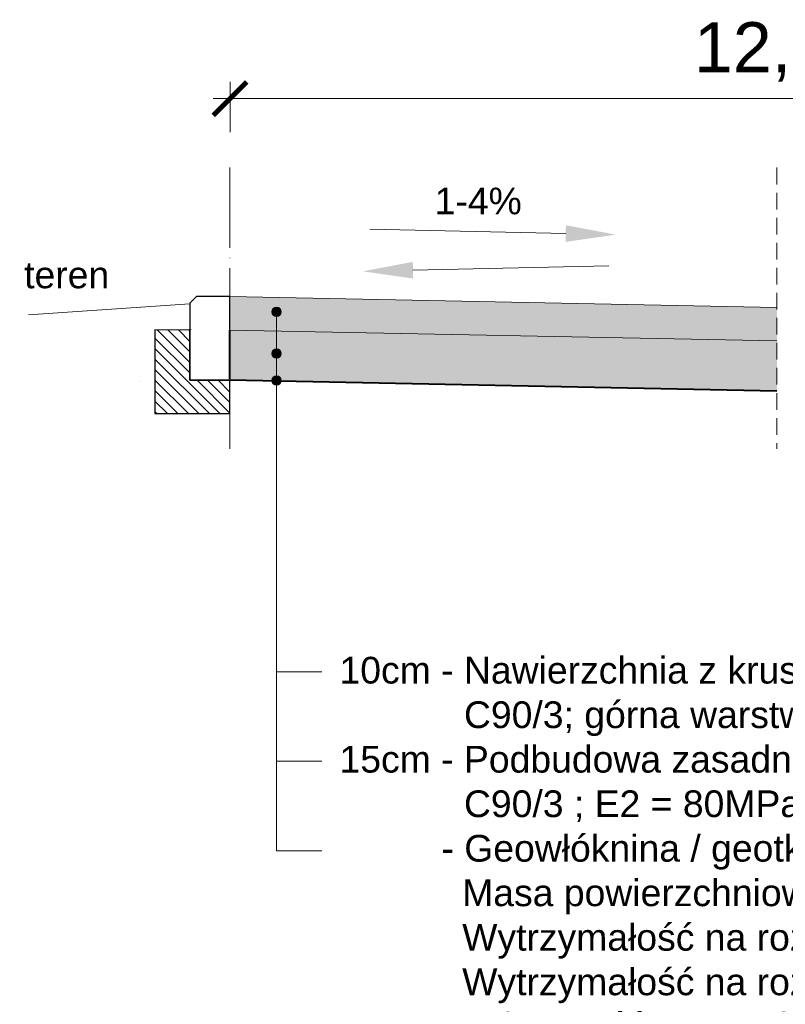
# Model space of a CAD drawing. Header units: millimetres. Extents: x -32728 to 13651, y -21222 to 1549.
# Tile 12 of 19: x 12117 to 12346, y 366 to 661. Entities that reach past the tile are written whole.
import ezdxf

# ---------------------------------------------------------------- set-up
doc = ezdxf.new("R2010")
doc.units = ezdxf.units.MM
doc.linetypes.add('ACAD_ISO04W100', pattern=[30, 24, -3, 0, -3])
doc.linetypes.add('DASHED', pattern=[0.75, 0.5, -0.25])
for name, color, linetype, lineweight in [('7 przekroj kraweznik opornik betonowy', 5, 'Continuous', 30), ('7 przekroj lawa betonowa', 250, 'Continuous', 30), ('7 przekroj niweleta', 250, 'Continuous', 9), ('7 przekroj osie', 22, 'ACAD_ISO04W100', 15), ('7 przekroj przerywana1', 250, 'DASHED', 9), ('7 przekroj wymiary', 250, 'Continuous', 9)]:
    doc.layers.add(name, color=color, linetype=linetype, lineweight=lineweight)
doc.styles.add('Arial10', font='arial.ttf', dxfattribs={"height": 10})
doc.styles.add('Arial15', font='arial.ttf', dxfattribs={"height": 15})
doc.styles.add('ARIAL2.5', font='arial.ttf', dxfattribs={"height": 2.5})
doc.dimstyles.new('normalne', dxfattribs={"dimtxt": 15, "dimasz": 10, "dimexe": 5, "dimexo": 0.0625, "dimgap": 5, "dimtad": 1, "dimlfac": 0.01, "dimzin": 0, "dimdsep": 46, "dimtxsty": 'Arial15', "dimblk": 'ARCHTICK', "dimcen": 15, "dimdle": 5, "dimadec": 0, "dimazin": 0, "dimtfac": 1, "dimtofl": 0, "dimtmove": 0, "dimatfit": 3, "dimfxl": 10, "dimfxlon": 1, "dimtolj": 1, "dimtzin": 0, "dimlwd": -1, "dimlwe": 0, "dimarcsym": 0})

# ---------------------------------------------------------------- blocks, each defined once
blk = doc.blocks.new('_ArchTick')
at = {"color": 0, "linetype": 'ByBlock', "const_width": 0.15}
blk.add_lwpolyline([(-0.5, -0.5), (0.5, 0.5)], dxfattribs=at)
blk = doc.blocks.new('*D280')
at = {"layer": '7 przekroj wymiary', "color": 0, "lineweight": 0}
for p, q in [((12180.06, 627.15), (12180.06, 642.15)), ((12512.57, 627.15), (12512.57, 642.15))]:
    blk.add_line(p, q, dxfattribs=at)
at = {"layer": '7 przekroj wymiary', "color": 0}
blk.add_line((12175.06, 637.15), (12517.57, 637.15), dxfattribs=at)
at = {"layer": 'Defpoints', "color": 0}
for p in [(12512.57, 637.15), (12512.57, 560.85), (12180.06, 535.57)]:
    blk.add_point(p, dxfattribs=at)
at = {"layer": '7 przekroj wymiary', "color": 0, "xscale": 10, "yscale": 10, "zscale": 10, "rotation": 180}
blk.add_blockref('_ArchTick', (12180.06, 637.15), dxfattribs=at)
at = {"layer": '7 przekroj wymiary', "color": 0, "xscale": 10, "yscale": 10, "zscale": 10}
blk.add_blockref('_ArchTick', (12512.57, 637.15), dxfattribs=at)
at = {"layer": '7 przekroj wymiary', "color": 0, "insert": (12345.16, 651.16), "char_height": 15, "attachment_point": 5, "style": 'Arial15'}
blk.add_mtext('\\A1;12,20', dxfattribs=at)

msp = doc.modelspace()

# ---------------------------------------------------------------- hatches: boundary and pattern name
at = {"layer": '7 przekroj wymiary'}
h = msp.add_hatch(dxfattribs=at)
h.set_pattern_fill('GRAVEL', color=256, scale=0.2, angle=180, style=0)
h.set_pattern_definition([(228.0127875, (-5477880.7287, -5765331.61005), (-40.640000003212, -45.719999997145), [0.68344288, -67.660967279]), (184.969741, (-5477881.18588, -5765332.11805), (60.9599999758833, 5.080000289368), [1.17280944, -116.108097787]), (132.5104471, (-5477882.35428, -5765332.21965), (50.80000002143, -55.879999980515), [0.82696304, -81.8694455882]), (267.273689, (-5477884.33548, -5765333.48965), (5.080000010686, 101.599999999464), [1.06800904, -105.7328748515]), (292.83365418, (-5477884.38628, -5765334.55645), (-25.400000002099, 60.9599999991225), [1.0472674, -103.6796154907]), (357.273689, (-5477883.97988, -5765335.52165), (-101.599999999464, 5.080000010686), [1.06800904, -105.7328748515]), (37.69424047, (-5477882.91308, -5765335.57245), (-66.039999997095, -50.800000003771), [1.41238732, -139.8262306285]), (72.25532837, (-5477881.79548, -5765334.70885), (35.5600000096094, 111.7599999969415), [1.33343904, -132.0105132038]), (121.42956562, (-5477881.38908, -5765333.43885), (-40.640000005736, 66.0399999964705), [1.071626, -106.0910913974]), (175.2363583, (-5477881.9479, -5765332.52445), (55.879999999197, -5.080000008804), [1.22342656, -59.9478739]), (222.3974378, (-5477883.16708, -5765332.42285), (-60.9599999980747, -55.8800000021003), [1.58215584, -156.6335450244]), (138.81407483, (-5477879.3063, -5765333.54045), (-35.559999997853, 30.480000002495), [0.54000908, -53.4611316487]), (171.4692344, (-5477879.71268, -5765333.18485), (66.040000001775, -10.159999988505), [1.02736396, -101.709277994]), (225, (-5477880.7287, -5765333.0325), (-2e-12, -5.08), [0.71841868, -6.465786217]), (203.19859051, (-5477881.0843, -5765332.42285), (25.400000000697, 10.159999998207), [0.38688264, -38.3012447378]), (291.80140949, (-5477881.4399, -5765332.5753), (-5.08000000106, 15.23999999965), [0.54713124, -26.80950598]), (30.96375653, (-5477881.2367, -5765333.08325), (15.24000000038, 10.15999999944), [0.88863932, -28.7325963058]), (161.56505118, (-5477880.4747, -5765332.626), (10.16000000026, -5.07999999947), [0.64257428, -15.4217962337]), (16.389540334, (-5477884.38628, -5765332.57525), (50.800000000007, 15.239999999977), [0.900176, -89.117653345]), (70.34617594, (-5477883.52268, -5765332.32125), (-20.320000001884, -55.879999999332), [0.75519788, -74.7644313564]), (293.19859051, (-5477880.4747, -5765331.61005), (-10.159999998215, 25.400000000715), [0.7737602, -37.9143671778]), (343.61045967, (-5477880.16988, -5765332.32125), (-50.800000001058, 15.239999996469), [0.900176, -89.117653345]), (339.44395478, (-5477884.3863, -5765335.72485), (-25.399999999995, 10.16000000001), [0.8680704, -42.5354686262]), (294.7751406, (-5477883.5735, -5765336.02965), (-25.400000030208, 55.879999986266), [0.72734424, -72.0071867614]), (66.80140949, (-5477880.4239, -5765336.69005), (10.159999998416, 25.400000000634), [0.7737602, -37.9143671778]), (17.35402464, (-5477880.11908, -5765335.97885), (-66.039999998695, -20.320000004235), [0.85156548, -84.3047519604]), (69.44395478, (-5477882.9131, -5765336.69005), (-10.16000000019, -25.399999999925), [0.4340352, -42.9695038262]), (101.309932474, (-5477880.7287, -5765336.6901), (-5.07999999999, 20.32), [0.2590292, -25.643989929]), (165.963756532, (-5477880.7795, -5765336.436), (15.24, -5.08), [1.0472674, -19.898109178]), (186.00900596, (-5477881.79548, -5765336.18205), (50.799999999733, 5.080000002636), [0.970534, -96.0827297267]), (303.69006753, (-5477881.2367, -5765333.5405), (-5.0800000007, 10.15999999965), [0.73264776, -17.5835527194]), (353.15722659, (-5477880.83028, -5765334.15005), (86.360000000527, -10.159999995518), [1.27911352, -126.63201813]), (60.9453959, (-5477879.5603, -5765334.30245), (-20.320000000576, -35.55999999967), [0.52301648, -51.7787846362]), (90, (-5477879.3063, -5765333.845), (-5.08, 5.08), [0.3048, -4.7752]), (120.25643716, (-5477881.8971, -5765336.02965), (20.319999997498, -35.560000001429), [0.70573392, -69.8678815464]), (48.0127875, (-5477882.2527, -5765335.42005), (40.640000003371, 45.719999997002), [1.36688576, -66.977524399]), (360, (-5477881.3383, -5765334.404), (5.08, 5.08), [1.3208, -3.7592]), (325.3048465, (-5477880.01748, -5765334.40405), (50.800000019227, -35.559999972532), [0.80321912, -79.5186334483]), (254.0546041, (-5477879.3571, -5765334.86125), (-5.079999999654, -20.32000000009), [0.73965816, -36.2433000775]), (207.64597536, (-5477879.56028, -5765335.57245), (-96.52000000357, -50.7999999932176), [1.2042902, -119.224928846]), (175.42607874, (-5477880.62708, -5765336.13125), (-66.0399999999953, 5.080000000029), [1.27405892, -126.1316929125])])
h.paths.add_polyline_path([(12180.055, 567.846), (12180.055, 577.846), (12343.813, 574.571), (12343.813, 564.571)])
for points in [[(12195.41, 573.263, 1), (12192.61, 573.263, 1)], [(12195.41, 573.263, 1), (12192.61, 573.263, 1)], [(12195.41, 560.781, 1), (12192.61, 560.781, 1)], [(12195.41, 560.781, 1), (12192.61, 560.781, 1)], [(12195.41, 552.765, 1), (12192.61, 552.765, 1)], [(12195.41, 552.765, 1), (12192.61, 552.765, 1)]]:
    msp.add_hatch(color=256, dxfattribs=at).paths.add_polyline_path(points)
h = msp.add_hatch(dxfattribs=at)
h.set_pattern_fill('ANSI31', color=256, scale=0.7, angle=180, style=0)
h.set_pattern_definition([(135, (14339.26, 2840.6788), (1.5715448, 1.5715448), [])])
h.paths.add_polyline_path([(12180.055, 552.846), (12168.055, 552.846), (12168.055, 567.846), (12157.601, 567.911), (12157.601, 542.846), (12165.055, 542.846), (12180.055, 542.846)])
h = msp.add_hatch(dxfattribs=at)
h.set_pattern_fill('GRAVEL', color=256, scale=0.4, angle=180, style=0)
h.set_pattern_definition([(228.0127875, (-5477877.0711, -5765326.53005), (-81.280000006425, -91.43999999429), [1.36688576, -135.321934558]), (184.969741, (-5477877.9855, -5765327.54605), (121.919999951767, 10.160000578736), [2.34561888, -232.216195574]), (132.5104471, (-5477880.3223, -5765327.74925), (101.60000004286, -111.75999996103), [1.65392608, -163.738891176]), (267.273689, (-5477884.2847, -5765330.28925), (10.16000002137, 203.199999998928), [2.13601808, -211.465749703]), (292.83365418, (-5477884.3863, -5765332.42285), (-50.800000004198, 121.919999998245), [2.0945348, -207.359230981]), (357.273689, (-5477883.5735, -5765334.35325), (-203.199999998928, 10.16000002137), [2.13601808, -211.465749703]), (37.69424047, (-5477881.4399, -5765334.45485), (-132.07999999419, -101.600000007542), [2.82477464, -279.652461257]), (72.25532837, (-5477879.2047, -5765332.72765), (71.120000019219, 223.519999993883), [2.66687808, -264.021026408]), (121.42956562, (-5477878.3919, -5765330.18765), (-81.280000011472, 132.07999999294), [2.143252, -212.182182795]), (175.2363583, (-5477879.5095, -5765328.35885), (111.75999999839, -10.16000001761), [2.44685312, -119.8957478]), (222.3974378, (-5477881.94788, -5765328.15565), (-121.91999999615, -111.7600000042), [3.16431168, -313.267090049]), (138.81407483, (-5477874.2263, -5765330.3909), (-71.11999999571, 60.96000000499), [1.08001816, -106.922263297]), (171.4692344, (-5477875.0391, -5765329.67965), (132.08000000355, -20.31999997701), [2.05472792, -203.418555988]), (225, (-5477877.071, -5765329.375), (-5e-12, -10.16), [1.43683736, -12.931572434]), (203.19859051, (-5477877.7823, -5765328.1557), (50.8000000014, 20.31999999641), [0.77376528, -76.602489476]), (291.80140949, (-5477878.4935, -5765328.4605), (-10.1600000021, 30.4799999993), [1.09426248, -53.61901196]), (30.96375653, (-5477878.087, -5765329.4765), (30.48000000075, 20.31999999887), [1.77727864, -57.465192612]), (161.56505118, (-5477876.563, -5765328.562), (20.3200000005, -10.159999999), [1.28514856, -30.843592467]), (16.389540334, (-5477884.3863, -5765328.46045), (101.600000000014, 30.479999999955), [1.800352, -178.23530669]), (70.34617594, (-5477882.6591, -5765327.95245), (-40.64000000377, -111.759999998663), [1.51039576, -149.528862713]), (293.19859051, (-5477876.5631, -5765326.53), (-20.31999999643, 50.80000000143), [1.5475204, -75.828734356]), (343.61045967, (-5477875.9535, -5765327.95245), (-101.600000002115, 30.479999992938), [1.800352, -178.23530669]), (339.44395478, (-5477884.3863, -5765334.7597), (-50.79999999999, 20.32000000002), [1.7361408, -85.070937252]), (294.7751406, (-5477882.7607, -5765335.36925), (-50.80000006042, 111.75999997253), [1.45468848, -144.014373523]), (66.80140949, (-5477876.4615, -5765336.69), (20.31999999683, 50.80000000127), [1.5475204, -75.828734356]), (17.35402464, (-5477875.8519, -5765335.26765), (-132.07999999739, -40.64000000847), [1.70313096, -168.609503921]), (69.44395478, (-5477881.4399, -5765336.69), (-20.32000000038, -50.79999999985), [0.8680704, -85.939007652]), (101.309932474, (-5477877.071, -5765336.69), (-10.16, 40.64), [0.5180584, -51.287979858]), (165.963756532, (-5477877.1727, -5765336.182), (30.48, -10.16), [2.0945348, -39.796218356]), (186.00900596, (-5477879.2047, -5765335.67405), (101.599999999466, 10.16000000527), [1.941068, -192.165459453]), (303.69006753, (-5477878.087, -5765330.3909), (-10.1600000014, 20.3199999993), [1.46529552, -35.167105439]), (353.15722659, (-5477877.2743, -5765331.61005), (172.720000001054, -20.319999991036), [2.55822704, -253.26403626]), (60.9453959, (-5477874.7343, -5765331.9149), (-40.64000000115, -71.11999999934), [1.04603296, -103.557569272]), (90, (-5477874.226, -5765331), (-10.16, 10.16), [0.6096, -9.5504]), (120.25643716, (-5477879.4079, -5765335.36925), (40.639999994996, -71.12000000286), [1.41146784, -139.735763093]), (48.0127875, (-5477880.1191, -5765334.15005), (81.28000000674, 91.439999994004), [2.73377152, -133.955048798]), (360, (-5477878.29, -5765332.118), (10.16, 10.16), [2.6416, -7.5184]), (325.3048465, (-5477875.6487, -5765332.11805), (101.600000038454, -71.119999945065), [1.60643824, -159.037266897]), (254.0546041, (-5477874.3279, -5765333.0325), (-10.1599999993, -40.64000000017), [1.47931632, -72.486600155]), (207.64597536, (-5477874.7343, -5765334.45485), (-193.04000000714, -101.599999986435), [2.4085804, -238.449857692]), (175.42607874, (-5477876.8679, -5765335.57245), (-132.07999999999, 10.160000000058), [2.54811784, -252.263385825])])
h.paths.add_polyline_path([(12180.055, 552.846), (12180.055, 567.846), (12343.813, 564.571), (12343.813, 564.371), (12343.813, 561.871), (12343.813, 549.371)])

# ---------------------------------------------------------------- linework, layer by layer
at = {"layer": '7 przekroj kraweznik opornik betonowy'}
msp.add_lwpolyline([(12168.055, 552.846), (12180.055, 552.846), (12180.055, 577.846), (12170.055, 577.846), (12170.055, 577.846), (12168.055, 575.846), (12168.055, 552.846)], dxfattribs=at)
at = {"layer": '7 przekroj lawa betonowa'}
msp.add_lwpolyline([(12165.055, 542.846), (12180.055, 542.846), (12180.055, 552.846), (12168.055, 552.846), (12168.055, 567.846), (12157.601, 567.911), (12157.601, 567.911), (12157.601, 542.846)], close=True, dxfattribs=at)
at = {"layer": '7 przekroj niweleta'}
for p, q in [((12168.055, 575.691), (12119.685, 572.43)), ((12343.813, 574.571), (12180.055, 577.846)), ((12168.454, 567.975), (12166.749, 567.846)), ((12343.813, 564.571), (12180.055, 567.846)), ((12153.055, 552.386), (12153.013, 552.387))]:
    msp.add_line(p, q, dxfattribs=at)
at = {"layer": '7 przekroj niweleta', "linetype": 'ByBlock'}
msp.add_line((12157.601, 567.911), (12168.055, 567.846), dxfattribs=at)
at = {"layer": '7 przekroj niweleta', "lineweight": 40}
msp.add_line((12343.813, 549.571), (12180.055, 552.846), dxfattribs=at)
at = {"layer": '7 przekroj niweleta', "lineweight": 40, "flags": 128}
msp.add_lwpolyline([(12180.055, 553.246), (12180.055, 567.846)], dxfattribs=at)
at = {"layer": '7 przekroj osie'}
msp.add_line((12180.056, 616.48), (12180.056, 532.262), dxfattribs=at)
at = {"layer": '7 przekroj przerywana1', "ltscale": 10}
msp.add_line((12343.813, 616.48), (12343.813, 532.262), dxfattribs=at)
at = {"layer": '7 przekroj wymiary'}
for p, q in [((12194.01, 573.274), (12194.01, 411.854)), ((12168.055, 552.846), (12168.055, 567.846)), ((12168.055, 552.846), (12168.055, 567.846)), ((12194.01, 465.506), (12207.509, 465.506)), ((12194.01, 438.68), (12207.509, 438.68)), ((12194.01, 438.68), (12207.509, 438.68)), ((12194.01, 411.854), (12207.509, 411.854)), ((12194.01, 411.854), (12207.509, 411.854))]:
    msp.add_line(p, q, dxfattribs=at)
for points in [[(12280.569, 596.744), (12221.897, 598.047)], [(12234.835, 585.756), (12293.506, 587.059)]]:
    msp.add_lwpolyline(points, dxfattribs=at)
for centre in [(12194.01, 573.263), (12194.01, 573.263), (12194.01, 560.781), (12194.01, 560.781), (12194.01, 552.765), (12194.01, 552.765)]:
    msp.add_circle(centre, 1.4, dxfattribs=at)
for points in [[(12280.624, 599.244), (12295.565, 596.411), (12280.513, 594.245)], [(12234.779, 588.255), (12219.838, 585.423), (12234.89, 583.257)]]:
    msp.add_solid(points, dxfattribs=at)

# ---------------------------------------------------------------- texts
at = {"layer": '7 przekroj wymiary', "style": 'ARIAL2.5'}
msp.add_text('1-4%%%', height=8, rotation=1080, dxfattribs=at).set_placement((12241.33, 602.495))
at = {"layer": '7 przekroj wymiary', "char_height": 8, "width": 758.16036, "style": 'Arial10'}
for s, insert, attachment_point in [('\\A1;teren\\P\\P\\pxsm1;\\H0.999971x;^I  \\P\\P\\P\\C0; ', (12143.901, 588.351), 3), ('\\pxsm1,ql;\\A1;  \\P     10cm - Nawierzchnia z kruszywa łamanego 0/31,5 stabilizowane mechanicznie; \\P                 C90/3; \\fArial|b0|i0|c0|p34;górna warstwa \\fArial|b0|i0|c0|p34;zamiałowana \\fArial|b0|i0|c0|p34;z kruszywa łamanego 0/5\\P     15cm - Podbudowa zasadnicza z kruszywa łamanego 0/63 stabilizowanego mechanicznie; \\P                 C90/3 ; E2 = 80MPa;\\P\\pi-5.125,l7,q*,t2.953125;          - Geowłóknina / geotkanina separacyjna: \\P            Masa powierzchniowa - min 150g/m2; \\P            Wytrzymałość na rozciąganie wg EN ISO 10319 - min. 12kN/m; \\P            Wytrzymałość na rozciąganie przy 5% wydłużeniu wg EN ISO 10319 - min. 4kN/m; \\P            Odporność na przebicie dynamiczne wg  EN ISO 13433  - max. 30mm\\P\\pi0,l0,ql,tz;\\P\\pi-5.625,l7.5,q*,t2.953125;\\P\\pi0,l0;\\P\\P\\C0; ', (12197.321, 483.291), 1)]:
    msp.add_mtext(s, dxfattribs=dict(at, insert=insert, attachment_point=attachment_point))

# ---------------------------------------------------------------- dimensions: what is measured, and where the dimension line sits
at = {"layer": '7 przekroj wymiary'}
dim = msp.add_linear_dim(base=(12512.572, 637.146), p1=(12180.061, 535.569), p2=(12512.572, 560.855), angle=0, text='12,20', dimstyle='normalne', override={"dimtxt": 10, "dimtxsty": 'Arial15'}, dxfattribs=at)
dim.commit()
dim.dimension.update_dxf_attribs({"geometry": '*D280', "text_midpoint": (12345.163, 637.146), "dimtype": 160})

doc.saveas('drawing.dxf')
